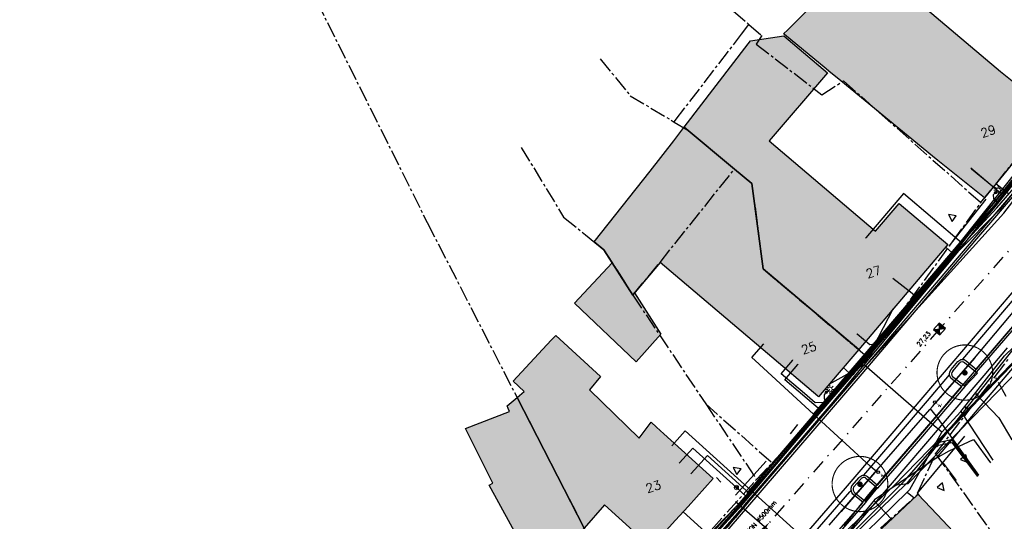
# Model space of a CAD drawing. Header units: metres. Extents: x 202952 to 203755, y 349031 to 349702.
# Tile 70 of 84: x 203400 to 203488, y 349464 to 349509. Entities that reach past the tile are written whole.
import ezdxf
from ezdxf.enums import TextEntityAlignment as Align

# ---------------------------------------------------------------- set-up
doc = ezdxf.new("R2010")
doc.units = ezdxf.units.M
doc.linetypes.add('1-200 CENTER', pattern=[4.28625, 2.8575, -0.47625, 0.47625, -0.47625])
doc.linetypes.add('1-200 DASHDOT', pattern=[2.54, 1.27, -0.635, 0, -0.635])
for name, color, linetype in [('PH-BEST-BEBOUWING', 1, 'Continuous'), ('PH-BEST-BEBOUWING-ARCERING', 254, 'Continuous'), ('PH-BEST-HUISNUMMER', 7, 'Continuous'), ('PH-BEST-INRIT', 8, 'Continuous'), ('PH-BEST-KADASTRALE-GRENS', 240, '1-200 CENTER'), ('PH-BEST-KL-DATA_EUROFIBER', 115, '1-200 EUROFIBER'), ('PH-BEST-KL-DATA_GEBROERDES van donk', 115, '1-200 DATA'), ('PH-BEST-KL-DATA_KPN', 115, '1-200 TELEFONIE-KPN'), ('PH-BEST-KL-DATA_NKM', 115, '1-200 DATA'), ('PH-BEST-KL-DATA_ZIGGO BV', 115, '1-200 ZIGGO'), ('PH-BEST-KL-ET_MIDDENSPANNING_ENEXIS', 115, '1-200 MIDDENSPANNING'), ('PH-BEST-KL-GAS_HOGEDRUK_ENEXIS', 115, '1-200 GASLEIDING HOGE DRUK'), ('PH-BEST-KL-GAS_LAGEDRUK_ENEXIS', 115, '1-200 GASLEIDING LAGE DRUK'), ('PH-BEST-KL-LAAGSPANNING-ENEXIS', 115, '1-200 LAAGSPANNING'), ('PH-BEST-KL-WATER-WML', 115, '1-200 WML'), ('PH-BEST-KL-WATER-WML-buiten gebruik', 11, '1-200 WML'), ('PH-BEST-PUT-HANDHAVEN', 44, 'Continuous'), ('PH-BEST-RIO-HANDHAVEN-GEMENGD', 44, '1-200 DASHDOT'), ('PH-BEST-RIO-TEKST', 8, 'Continuous'), ('PH-BEST-RIO-TEKST-VLOEIVLAK', 8, 'Continuous'), ('PH-INM-AFSLUITER WATER', 6, 'Continuous'), ('PH-INM-BOOM-HANDHAVEN', 96, 'Continuous'), ('PH-INM-KANTVERHARDING', 9, 'Continuous')]:
    doc.layers.add(name, color=color, linetype=linetype)
doc.styles.add('ISO', font='ISO')
doc.styles.add('NLCS-ISO', font='txt')
doc.styles.add('ROMANS', font='romans.shx')
doc.linetypes.add('1-200 DATA', pattern='A,1.5,-0.6,["DATA",ROMANS,S=0.24,R=0,X=-0.5,Y=-0.12],-0.3', length=2.4)
doc.linetypes.add('1-200 EUROFIBER', pattern='A,1.5,-0.6,["EURO",ROMANS,S=0.24,R=0,X=-0.5,Y=-0.12],-0.65', length=2.75)
doc.linetypes.add('1-200 GASLEIDING HOGE DRUK', pattern='A,1.5,-0.6,["GAS HD",ROMANS,S=0.24,R=0,X=-0.5,Y=-0.12],-1.1', length=3.2)
doc.linetypes.add('1-200 GASLEIDING LAGE DRUK', pattern='A,1.5,-0.6,["GAS LD",ROMANS,S=0.24,R=0,X=-0.5,Y=-0.12],-1', length=3.1)
doc.linetypes.add('1-200 LAAGSPANNING', pattern='A,1.5,-0.6,["LS",ROMANS,S=0.24,R=0,X=-0.45,Y=-0.12],-0.05', length=2.15)
doc.linetypes.add('1-200 MIDDENSPANNING', pattern='A,1.5,-0.6,["MS",ROMANS,S=0.24,R=0,X=-0.5,Y=-0.12],-0.05', length=2.15)
doc.linetypes.add('1-200 TELEFONIE-KPN', pattern='A,1.5,-0.6,["KPN",ROMANS,S=0.24,R=0,X=-0.5,Y=-0.12],-0.3', length=2.4)
doc.linetypes.add('1-200 WML', pattern='A,1.5,-0.6,["WML",ROMANS,S=0.24,R=0,X=-0.5,Y=-0.12],-0.3', length=2.4)
doc.linetypes.add('1-200 ZIGGO', pattern='A,1.5,-0.6,["ZIGGO",ROMANS,S=0.24,R=0,X=-0.5,Y=-0.12],-0.65', length=2.75)

# ---------------------------------------------------------------- blocks, each defined once
blk = doc.blocks.new('SKL-WTB_HULP_OVERIG-SO')
at = {"color": 0, "linetype": 'ByBlock', "lineweight": 18}
for points in [[(-0.1414213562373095, 0.1414213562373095), (0.1414213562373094, -0.1414213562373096)], [(0.1414213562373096, 0.1414213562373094), (-0.1414213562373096, -0.1414213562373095)]]:
    blk.add_lwpolyline(points, dxfattribs=at)
at = {"color": 0, "linetype": 'ByBlock', "lineweight": 18, "style": 'NLCS-ISO', "flags": 1}
for tag, p in [('TYPE', (1.5, 0)), ('OMSCHRIJVING', (1.5, -3)), ('LABEL', (1.5, -1.5))]:
    blk.add_attdef(tag, p, '', height=1, dxfattribs=at)
blk = doc.blocks.new('SKL-WTB_HULP_MOF-SO')
at = {"linetype": 'ByBlock', "lineweight": 18}
h = blk.add_hatch(color=0, dxfattribs=at)
h.dxf.hatch_style = 1
h.paths.add_polyline_path([(-0.5625, 0, 1), (0.5625, 0, 1)])
at = {"color": 0, "linetype": 'ByBlock', "lineweight": 18}
blk.add_circle((0, 0), 0.5625, dxfattribs=at)
at = {"color": 0, "linetype": 'ByBlock', "lineweight": 18, "style": 'NLCS-ISO', "flags": 1}
for tag, p in [('TYPE', (1.5, 0)), ('OMSCHRIJVING', (1.5, -3)), ('LABEL', (1.5, -1.5))]:
    blk.add_attdef(tag, p, '', height=1, dxfattribs=at)
blk = doc.blocks.new('SKL-ET_OV_LICHTMAST-SO')
at = {"color": 0, "linetype": 'ByBlock', "lineweight": 18}
for points in [[(-1.25, 0), (-2, 0)], [(-1.41421356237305, 1.414213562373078), (-0.8838834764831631, 0.8838834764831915)], [(0, 2), (0, 1.25)], [(0.88388347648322, 0.8838834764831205), (1.414213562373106, 1.414213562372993)], [(2, 0), (1.25, 0)], [(-1.414213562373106, -1.414213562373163), (-0.8838834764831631, -0.88388347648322)], [(0, -1.25), (0, -2)], [(0.8838834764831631, -0.8838834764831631), (1.414213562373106, -1.414213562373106)]]:
    blk.add_lwpolyline(points, dxfattribs=at)
blk.add_circle((0, 0), 1, dxfattribs=at)
blk = doc.blocks.new('SKL-WTB_HULP_VERLOOP-SO')
at = {"color": 0, "linetype": 'ByBlock', "lineweight": 18}
for points in [[(0.4400000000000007, 0.7199999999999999), (-0.8800000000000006, -2.084209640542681e-16)], [(0.4400000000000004, -0.7200000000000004), (-0.8800000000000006, 3.096831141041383e-16)], [(0.4400000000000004, -0.7200000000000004), (0.4400000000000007, 0.7199999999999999)]]:
    blk.add_lwpolyline(points, dxfattribs=at)
blk.add_circle((0, 0), 1, dxfattribs=at)
at = {"color": 0, "linetype": 'ByBlock', "lineweight": 18, "style": 'NLCS-ISO', "flags": 1}
for tag, p in [('TYPE', (1.5, 0)), ('OMSCHRIJVING', (1.5, -3)), ('LABEL', (1.5, -1.5))]:
    blk.add_attdef(tag, p, '', height=1, dxfattribs=at)
blk = doc.blocks.new('*U26')
h = blk.add_hatch(color=256)
h.paths.add_polyline_path([(0, 0), (-0.375, 0.375), (-0.375, -0.375)])
h.paths.add_polyline_path([(0.375, 0.375), (0, 0), (0.375, -0.375)])
for p, q in [((-0.375, -0.375), (0.375, 0.375)), ((-0.375, 0.375), (0.375, -0.375))]:
    blk.add_line(p, q)
blk.add_lwpolyline([(-0.375, -0.375), (0.375, -0.375), (0.375, 0.375), (-0.375, 0.375)], close=True)
blk = doc.blocks.new('Materialisatie')
blk.add_solid([(-1.040148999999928, 0.1733580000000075), (-1.040148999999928, -0.1733579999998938), (0, 0)])
at = {"style": 'ROMANS'}
blk.add_attdef('MATERIALISATIE', (-2.630907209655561, 0.6566269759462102), '', height=0.4, dxfattribs=at)
blk = doc.blocks.new('INRITSYMBOOL')
at = {"layer": 'PH-BEST-INRIT'}
blk.add_lwpolyline([(-0.3150000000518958, 0.6299999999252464), (0, 0), (0.3149999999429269, 0.6299999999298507)], close=True, dxfattribs=at)
blk = doc.blocks.new('65')
at = {"color": 0}
blk.add_circle((0, 0), 0.25, dxfattribs=at)
at = {"color": 0, "style": 'ISO'}
blk.add_attdef('65', (0.6000000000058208, 0), '', height=0.9, dxfattribs=at)
blk = doc.blocks.new('*U45')
at = {"const_width": 0.1}
blk.add_lwpolyline([(-2.499880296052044, 0.003529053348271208, 0.990402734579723), (2.499814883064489, 0.03042285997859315, 0.990402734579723), (-2.499936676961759, 0.01779357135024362)], format="xyb", dxfattribs=at)
at = {"linetype": 'Continuous', "const_width": 0.25}
blk.add_lwpolyline([(-0.125, 0, 1), (0.125, 0, 1)], format="xyb", close=True, dxfattribs=at)

msp = doc.modelspace()

# ---------------------------------------------------------------- hatches: boundary and pattern name
at = {"layer": 'PH-BEST-BEBOUWING-ARCERING'}
for points in [[(203486.43, 349492.85), (203482.233, 349496.222), (203481.75, 349496.61), (203473.515, 349503.36), (203472.459, 349504.23), (203472.215, 349504.431), (203468.479, 349507.508), (203468.385, 349507.586), (203468.763, 349507.949), (203475.46, 349514.634), (203480.725, 349510.218), (203487.86, 349504.21), (203489.204, 349503.13), (203490.268, 349502.276), (203492.54, 349500.45), (203492.178, 349500), (203489.232, 349496.336), (203488.415, 349495.319)], [(203459.472, 349499.203), (203465.213, 349506.689), (203465.408, 349506.943), (203468.425, 349507.39), (203472.32, 349504.067), (203467.098, 349497.967), (203476.653, 349489.854), (203478.777, 349492.356), (203483.13, 349488.66), (203475.13, 349479.24), (203466.549, 349486.483), (203465.547, 349494.149), (203463.99, 349495.445)], [(203453.008, 349487.034), (203452.27, 349488.195), (203451.385, 349488.899), (203456.419, 349495.26), (203458.527, 349497.981), (203459.448, 349499.171), (203459.472, 349499.203), (203463.99, 349495.445), (203465.547, 349494.149), (203466.549, 349486.483), (203475.13, 349479.24), (203473.193, 349476.959), (203471.53, 349475), (203471.459, 349475.06), (203466.96, 349478.88), (203457.3, 349487.063), (203455.072, 349484.39), (203455.019, 349484.327), (203454.855, 349484.13)], [(203455.019, 349484.327), (203457.383, 349480.61), (203455.144, 349478.138), (203449.617, 349483.405), (203453.008, 349487.034), (203454.855, 349484.13)], [(203444.471, 349474.935), (203445.105, 349475.477), (203444.13, 349476.405), (203447.54, 349480.076), (203447.941, 349480.508), (203451.964, 349476.82), (203450.956, 349475.628), (203455.435, 349471.299), (203456.495, 349472.709), (203456.971, 349472.285), (203457.64, 349471.69), (203462.08, 349467.66), (203459.817, 349465.166), (203458.699, 349463.934), (203456.5, 349461.51), (203452.324, 349465.3), (203450.495, 349463.201)], [(203440.35, 349454.35), (203439.418, 349455.763), (203439.295, 349455.983), (203444.477, 349459.243), (203445.799, 349460.075), (203441.968, 349467.076), (203442.303, 349467.257), (203439.849, 349472.15), (203443.786, 349473.675), (203443.683, 349473.943), (203443.591, 349474.183), (203444.471, 349474.935), (203450.495, 349463.201), (203449.947, 349462.573), (203450.032, 349462.429), (203450.91, 349461.06), (203454.13, 349456), (203453.721, 349455.74), (203453.422, 349455.55), (203448.382, 349452.347), (203443.57, 349449.29)], [(203475.586, 349461.657), (203480.368, 349466.182), (203480.44, 349466.25), (203482.16, 349464.43), (203484.56, 349461.89), (203485.475, 349461.023), (203484.422, 349459.93), (203483.369, 349458.837), (203485.011, 349457.084), (203485.215, 349455.396), (203483.351, 349453.513)]]:
    msp.add_hatch(color=256, dxfattribs=at).paths.add_polyline_path(points)

# ---------------------------------------------------------------- linework, layer by layer
at = {"layer": 'PH-BEST-BEBOUWING'}
for points in [[(203486.43, 349492.85), (203482.233, 349496.222), (203481.75, 349496.61), (203473.515, 349503.36), (203472.459, 349504.23), (203472.215, 349504.431), (203468.479, 349507.508), (203468.385, 349507.586), (203468.763, 349507.949), (203475.46, 349514.634), (203480.725, 349510.218), (203487.86, 349504.21), (203489.204, 349503.13), (203490.268, 349502.276), (203492.54, 349500.45), (203492.178, 349500), (203489.232, 349496.336), (203488.415, 349495.319), (203486.43, 349492.85)], [(203459.472, 349499.203), (203465.213, 349506.689), (203465.408, 349506.943), (203468.425, 349507.39), (203472.32, 349504.067), (203467.098, 349497.967), (203476.653, 349489.854), (203478.777, 349492.356), (203483.13, 349488.66), (203475.13, 349479.24), (203466.549, 349486.483), (203465.547, 349494.149), (203463.99, 349495.445), (203459.472, 349499.203)], [(203453.008, 349487.034), (203452.27, 349488.195), (203451.385, 349488.899), (203456.419, 349495.26), (203458.527, 349497.981), (203459.448, 349499.171), (203459.472, 349499.203), (203463.99, 349495.445), (203465.547, 349494.149), (203466.549, 349486.483), (203475.13, 349479.24), (203473.193, 349476.959), (203471.53, 349475), (203471.459, 349475.06), (203466.96, 349478.88), (203457.3, 349487.063), (203455.072, 349484.39), (203455.019, 349484.327), (203454.855, 349484.13), (203453.008, 349487.034)], [(203455.019, 349484.327), (203457.383, 349480.61), (203455.144, 349478.138), (203449.617, 349483.405), (203453.008, 349487.034), (203454.855, 349484.13), (203455.019, 349484.327)], [(203444.471, 349474.935), (203445.105, 349475.477), (203444.13, 349476.405), (203447.54, 349480.076), (203447.941, 349480.508), (203451.964, 349476.82), (203450.956, 349475.628), (203455.435, 349471.299), (203456.495, 349472.709), (203456.971, 349472.285), (203457.64, 349471.69), (203462.08, 349467.66), (203459.817, 349465.166), (203458.699, 349463.934), (203456.5, 349461.51), (203452.324, 349465.3), (203450.495, 349463.201), (203444.471, 349474.935)], [(203440.35, 349454.35), (203439.418, 349455.763), (203439.295, 349455.983), (203444.477, 349459.243), (203445.799, 349460.075), (203441.968, 349467.076), (203442.303, 349467.257), (203439.849, 349472.15), (203443.786, 349473.675), (203443.683, 349473.943), (203443.591, 349474.183), (203444.471, 349474.935), (203450.495, 349463.201), (203449.947, 349462.573), (203450.032, 349462.429), (203450.91, 349461.06), (203454.13, 349456), (203453.721, 349455.74), (203453.422, 349455.55), (203448.382, 349452.347), (203443.57, 349449.29), (203440.35, 349454.35)], [(203475.586, 349461.657), (203480.368, 349466.182), (203480.44, 349466.25), (203482.16, 349464.43), (203484.56, 349461.89), (203485.475, 349461.023), (203484.422, 349459.93), (203483.369, 349458.837), (203485.011, 349457.084), (203485.215, 349455.396), (203483.351, 349453.513), (203475.586, 349461.657)]]:
    msp.add_lwpolyline(points, close=True, dxfattribs=at)
at = {"layer": 'PH-BEST-KADASTRALE-GRENS', "ltscale": 0.5}
for p, q in [((203463.875, 349509.661), (203465.285, 349508.428)), ((203464.614, 349507.552), (203465.285, 349508.428)), ((203475.996, 349478.51), (203486.101, 349492.427)), ((203454.855, 349484.13), (203461.397, 349474.37)), ((203487.384, 349476.836), (203488.595, 349478.41)), ((203482.036, 349469.885), (203487.384, 349476.836)), ((203488.353, 349475.029), (203487.384, 349476.836)), ((203461.397, 349474.37), (203465.968, 349467.577)), ((203461.397, 349474.37), (203467.363, 349469.064)), ((203465.968, 349467.577), (203467.363, 349469.064))]:
    msp.add_line(p, q, dxfattribs=at)
for points in [[(203416.917, 349529.696), (203436.412, 349490.632), (203453.264, 349457.807)], [(203465.285, 349508.428), (203466.423, 349507.436), (203465.943, 349506.664), (203471.83, 349502.104), (203473.766, 349503.366), (203486.101, 349492.427)], [(203458.567, 349499.667), (203458.664, 349499.793), (203464.614, 349507.552)], [(203486.101, 349492.427), (203492.54, 349500.45), (203494.273, 349502.765), (203497.16, 349506.89)], [(203451.935, 349505.335), (203454.635, 349502.027), (203458.567, 349499.667)], [(203458.567, 349499.667), (203459.813, 349498.919), (203463.99, 349495.445)], [(203444.85, 349497.373), (203448.651, 349491.122), (203450.61, 349489.531)], [(203454.855, 349484.13), (203457.3, 349487.063), (203463.99, 349495.445)], [(203463.99, 349495.445), (203465.547, 349494.149), (203466.549, 349486.483), (203475.996, 349478.51)], [(203450.61, 349489.531), (203451.447, 349488.851), (203452.27, 349488.195), (203454.855, 349484.13)], [(203467.363, 349469.064), (203472.088, 349474.13), (203475.996, 349478.51)], [(203475.494, 349461.753), (203480.44, 349466.25), (203480.426, 349466.397), (203482.036, 349469.885)], [(203482.036, 349469.885), (203489.38, 349459.59), (203496.939, 349445.913), (203506.935, 349399.232)], [(203453.264, 349457.807), (203460.47, 349461.446), (203465.968, 349467.577)]]:
    msp.add_lwpolyline(points, dxfattribs=at)
at = {"layer": 'PH-BEST-KL-DATA_EUROFIBER'}
for points in [[(203485.494, 349475.861), (203486.38, 349476.9), (203488.5, 349479.382)], [(203484.156, 349474.291), (203485.494, 349475.861)], [(203475.327, 349463.966), (203476.225, 349464.988), (203484.156, 349474.291)], [(203464.083, 349465.612), (203464.437, 349465.305), (203469.566, 349460.856), (203471.28, 349459.362)], [(203473.317, 349461.679), (203475.327, 349463.966)]]:
    msp.add_lwpolyline(points, dxfattribs=at)
at = {"layer": 'PH-BEST-KL-DATA_GEBROERDES van donk'}
for points in [[(203502.361, 349510.777), (203496.983, 349504.104), (203493.2, 349499.321), (203487.342, 349492.063), (203479.845, 349483.111), (203472.156, 349474.167), (203467.003, 349468.273), (203461.337, 349461.811), (203455.69, 349456.045), (203451.829, 349452.807), (203447.197, 349449.339), (203442.553, 349446.358), (203435.086, 349442.164), (203430.398, 349439.915), (203423.923, 349437.367), (203417.375, 349435.308), (203412.124, 349434.053), (203406.092, 349432.848), (203400.892, 349432.002), (203394.442, 349430.983)], [(203465.967, 349453.879), (203466.895, 349454.813), (203470.087, 349458.275), (203470.576, 349457.727), (203473.404, 349460.499), (203479.467, 349466.442), (203479.715, 349466.685), (203482.592, 349471.825), (203484.295, 349473.68), (203484.783, 349474.27), (203488.214, 349478.68), (203491.47, 349481.824), (203495.766, 349487.774), (203496.149, 349488.305), (203496.829, 349489.361), (203497.015, 349489.832), (203500.387, 349493.715), (203503.942, 349498.14), (203509.097, 349503.971), (203512.027, 349507.064), (203512.875, 349506.464), (203513.472, 349506.059)], [(203488.569, 349493.219), (203487.443, 349494.109)], [(203475.619, 349477.858), (203478.231, 349482.892)], [(203475.619, 349477.858), (203472.458, 349476.093)], [(203481.725, 349472.532), (203475.619, 349477.858)], [(203484.295, 349473.68), (203487.175, 349469.32)], [(203482.592, 349471.825), (203481.725, 349472.532)], [(203479.467, 349466.442), (203480.102, 349465.93)]]:
    msp.add_lwpolyline(points, dxfattribs=at)
at = {"layer": 'PH-BEST-KL-DATA_KPN'}
for points in [[(203506.796, 349515.613), (203500, 349507.508), (203498.745, 349506.012), (203494.317, 349500), (203493.864, 349499.384), (203487.755, 349491.785), (203483.967, 349487.947), (203482.564, 349486.313)], [(203425.522, 349437.955), (203427.305, 349438.438), (203436.737, 349441.821), (203444.962, 349447.094), (203454.933, 349454.733), (203459.314, 349458.954), (203464.926, 349465.287), (203473.228, 349474.972), (203488.144, 349491.471), (203494.731, 349500), (203499.15, 349505.72)], [(203482.564, 349486.313), (203476.273, 349478.98), (203476.207, 349478.903)], [(203476.207, 349478.903), (203472.297, 349474.347), (203464.595, 349465.372), (203459.089, 349459.155), (203454.719, 349455.071), (203444.695, 349447.517), (203436.466, 349442.863), (203430.55, 349439.931), (203425.522, 349437.955)], [(203490.104, 349479.272), (203490.104, 349479.271), (203489.87, 349477.781), (203479.546, 349467.194), (203478.318, 349467.028)], [(203478.318, 349467.028), (203482.483, 349471.311), (203490.104, 349479.271)], [(203421.905, 349427.705), (203421.906, 349427.705), (203424.616, 349428.572), (203427.261, 349429.621), (203429.829, 349430.847), (203443.98, 349437.323), (203453.38, 349443.626), (203460.201, 349448.968), (203461.828, 349450.562), (203467.115, 349456.43), (203478.318, 349467.028)]]:
    msp.add_lwpolyline(points, dxfattribs=at)
at = {"layer": 'PH-BEST-KL-DATA_NKM'}
msp.add_lwpolyline([(203509.851, 349521.011), (203508.175, 349519.142), (203507.598, 349516.646), (203502.361, 349510.777), (203496.983, 349504.104), (203493.2, 349499.321), (203487.342, 349492.063), (203479.845, 349483.111), (203472.156, 349474.167), (203467.003, 349468.273), (203461.337, 349461.811), (203455.69, 349456.045), (203451.829, 349452.807), (203447.197, 349449.339), (203442.553, 349446.358), (203435.086, 349442.164), (203430.398, 349439.915), (203423.923, 349437.367), (203417.375, 349435.308), (203412.124, 349434.053), (203406.092, 349432.848), (203400.892, 349432.002), (203394.442, 349430.983)], dxfattribs=at)
at = {"layer": 'PH-BEST-KL-DATA_ZIGGO BV'}
for points in [[(203490.123, 349496.291), (203483.63, 349488.138)], [(203490.389, 349496.078), (203483.63, 349488.138)], [(203483.484, 349487.966), (203465.089, 349466.352)], [(203483.484, 349487.966), (203482.936, 349488.431)], [(203483.63, 349488.138), (203483.484, 349487.966)], [(203494.264, 349483.848), (203482.077, 349469.48)], [(203474.287, 349477.159), (203473.75, 349477.615)], [(203482.077, 349469.48), (203483.253, 349470.14), (203485.425, 349471.162), (203486.955, 349469.086)], [(203482.077, 349469.48), (203476.544, 349465.738), (203472.248, 349460.488), (203469.903, 349457.657)], [(203478.08, 349464.017), (203476.502, 349465.687)], [(203447.799, 349450.403), (203455.18, 349455.931), (203464.183, 349465.201)], [(203459.371, 349464.675), (203461.657, 349462.6)]]:
    msp.add_lwpolyline(points, dxfattribs=at)
at = {"layer": 'PH-BEST-KL-ET_MIDDENSPANNING_ENEXIS'}
for points in [[(203496.531, 349503.595), (203495.864, 349502.779), (203495.481, 349502.62), (203495.063, 349502.696), (203494.34, 349502.661), (203494.483, 349501.977), (203494.623, 349501.617), (203494.599, 349501.231), (203493.592, 349500), (203487.287, 349492.161), (203483.968, 349487.948), (203472.521, 349474.158), (203466.12, 349466.654), (203460.743, 349460.532), (203454.774, 349454.987), (203446.113, 349448.131), (203436.719, 349442.318), (203425.361, 349437.787), (203413.447, 349435.027), (203405.932, 349433.793), (203401.649, 349433.029), (203388.272, 349430.833)], [(203466.12, 349466.654), (203464.835, 349465.073), (203463.509, 349463.525)]]:
    msp.add_lwpolyline(points, dxfattribs=at)
at = {"layer": 'PH-BEST-KL-GAS_HOGEDRUK_ENEXIS'}
msp.add_lwpolyline([(203388.401, 349430.35), (203402.475, 349432.68), (203406.034, 349433.406), (203413.552, 349434.436), (203418.256, 349435.395), (203425.555, 349437.86), (203430.594, 349439.841), (203436.51, 349442.773), (203444.697, 349447.518), (203454.72, 349455.071), (203459.091, 349459.157), (203464.671, 349465.307), (203472.292, 349474.352), (203483.892, 349488.012), (203487.521, 349491.973), (203494.497, 349500), (203498.949, 349505.445), (203511.967, 349520.432), (203514.402, 349522.73), (203520.384, 349528.288), (203533.856, 349540.249), (203535.418, 349541.968), (203541.493, 349546.785), (203563.354, 349561.342)], dxfattribs=at)
at = {"layer": 'PH-BEST-KL-GAS_LAGEDRUK_ENEXIS'}
for points in [[(203462.989, 349450.994), (203465.242, 349453.128), (203467.926, 349455.687), (203469.697, 349457.874), (203479.272, 349467.485), (203482.537, 349471.227), (203492.929, 349482.081), (203494.264, 349483.681), (203496.889, 349489.604), (203500.468, 349493.783), (203505.085, 349499.478), (203509.397, 349503.865), (203515.377, 349509.624), (203519.854, 349514.149), (203524.738, 349518.981), (203529.073, 349522.983), (203543.863, 349533.153), (203550.513, 349536.901), (203556.546, 349541.499), (203559.986, 349543.959), (203568.231, 349549.298)], [(203509.314, 349517.835), (203498.715, 349505.632), (203493.867, 349500), (203487.287, 349492.161), (203483.739, 349488.142), (203472.139, 349474.482), (203464.449, 349465.509), (203458.869, 349459.359), (203454.559, 349455.325), (203444.536, 349447.771), (203436.427, 349442.954), (203430.469, 349440.114), (203425.463, 349438.146), (203418.163, 349435.681), (203413.499, 349434.732), (203405.958, 349433.696), (203404.977, 349433.496)], [(203484.348, 349488.832), (203479.15, 349493.244), (203475.783, 349489.279)], [(203470.265, 349475.284), (203468.167, 349477.066), (203469.205, 349478.285)], [(203472.139, 349474.482), (203471.237, 349474.459), (203470.265, 349475.284)], [(203482.238, 349470.885), (203483.452, 349471.152), (203485.855, 349467.919)], [(203463.267, 349467.662), (203460.247, 349470.402), (203459.039, 349469.07)], [(203464.155, 349466.856), (203463.267, 349467.662)], [(203464.97, 349466.117), (203464.155, 349466.856)]]:
    msp.add_lwpolyline(points, dxfattribs=at)
at = {"layer": 'PH-BEST-KL-LAAGSPANNING-ENEXIS'}
for points in [[(203544.033, 349533.57), (203542.157, 349532.856), (203540.036, 349532.113), (203538.083, 349531), (203537.902, 349530.88), (203535.903, 349529.506), (203533.941, 349528.079), (203529.859, 349524.845), (203525.966, 349521.385), (203524.29, 349519.769), (203522.656, 349518.111), (203521.015, 349516.359), (203519.42, 349514.564), (203515.166, 349509.838), (203509.537, 349503.723), (203506.065, 349500), (203505.311, 349499.148), (203500.468, 349493.783), (203479.478, 349467.267), (203469.765, 349457.802), (203467.485, 349456.094), (203462.896, 349451.464)], [(203490.568, 349496.578), (203487.131, 349492.286), (203483.816, 349488.077), (203472.216, 349474.417), (203464.597, 349465.374), (203463.472, 349464.094), (203462.321, 349462.838)], [(203487.401, 349492.623), (203487.248, 349492.776), (203487.233, 349493.146), (203487.402, 349493.329)], [(203487.402, 349493.329), (203487.59, 349493.496), (203487.645, 349493.539)], [(203476.76, 349479.768), (203476.126, 349479.678), (203475.002, 349480.634)], [(203471.701, 349473.805), (203468.508, 349476.516), (203469.673, 349477.888)], [(203472.216, 349474.417), (203472.049, 349474.838), (203472.055, 349475.181), (203472.224, 349475.418)], [(203472.224, 349475.418), (203472.278, 349475.462), (203472.542, 349475.659)], [(203485.748, 349475.188), (203487.703, 349473.122), (203488.876, 349471.124)], [(203482.143, 349470.634), (203483.483, 349470.906), (203485.789, 349467.849)], [(203465.37, 349466.292), (203461.568, 349469.745), (203460.09, 349468.117)]]:
    msp.add_lwpolyline(points, dxfattribs=at)
at = {"layer": 'PH-BEST-KL-WATER-WML'}
for points in [[(203487.488, 349493.581), (203485.189, 349495.509)], [(203487.254, 349493.777), (203485.262, 349495.448)], [(203480.165, 349484.078), (203487.956, 349493.205), (203487.488, 349493.581)], [(203479.784, 349484.402), (203478.197, 349485.619)], [(203471.075, 349473.43), (203480.165, 349484.078)], [(203472.482, 349463.482), (203476.797, 349468.438), (203481.518, 349473.868), (203481.741, 349474.125), (203485.538, 349478.482), (203490.555, 349484.447)], [(203480.165, 349484.078), (203479.784, 349484.402)], [(203465.844, 349478.252), (203465.544, 349478.518), (203466.628, 349479.761)], [(203471.075, 349473.43), (203465.844, 349478.252)], [(203485.538, 349478.482), (203482.237, 349474.696)], [(203481.518, 349473.868), (203481.567, 349473.858), (203481.616, 349473.849), (203481.818, 349473.589), (203482.082, 349473.251)], [(203476.153, 349468.759), (203471.075, 349473.43)], [(203482.082, 349473.251), (203485.894, 349467.961)], [(203470.53, 349461.998), (203459.561, 349471.933), (203458.351, 349470.6)], [(203476.584, 349468.193), (203473.546, 349464.704)], [(203476.797, 349468.438), (203476.75, 349468.421), (203476.609, 349468.369), (203476.153, 349468.759)]]:
    msp.add_lwpolyline(points, dxfattribs=at)
at = {"layer": 'PH-BEST-KL-WATER-WML-buiten gebruik'}
msp.add_lwpolyline([(203473.829, 349463.403), (203476.054, 349466.23), (203476.71, 349466.994), (203482.381, 349473.601), (203483.698, 349475.135), (203485.882, 349477.679), (203490.258, 349482.778)], dxfattribs=at)
at = {"layer": 'PH-BEST-RIO-HANDHAVEN-GEMENGD'}
for p, q in [((203516.048, 349519.168), (203482.384, 349481.088)), ((203482.384, 349481.088), (203451.856, 349446.368))]:
    msp.add_line(p, q, dxfattribs=at)
at = {"layer": 'PH-INM-KANTVERHARDING'}
for p, q in [((203483.5791626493, 349477.2999631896), (203484.1995712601, 349478.042624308)), ((203485.7158895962, 349477.1975829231), (203484.5887081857, 349475.9996181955)), ((203484.6834531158, 349475.9254244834), (203483.5627092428, 349476.8030666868)), ((203474.6760603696, 349466.8927333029), (203475.316330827, 349467.6192090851)), ((203475.785094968, 349467.6886395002), (203476.8495108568, 349466.798352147)), ((203475.8062728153, 349465.5316939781), (203474.7548361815, 349466.3929437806))]:
    msp.add_line(p, q, dxfattribs=at)
for points in [[(203427.0008, 349431.9554, 0.02900644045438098), (203435.7305, 349435.6955), (203437.4282, 349436.5044, 0.04747916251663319), (203454.4939, 349447.0662), (203456.0475, 349448.2685, 0.03910721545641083), (203467.1257, 349458.9356), (203473.9602, 349466.7983), (203480.915, 349474.9747), (203488.7176, 349484.1102), (203491.6851, 349487.5734), (203496.7994, 349493.5344), (203501.8506, 349499.4492), (203508.0303, 349506.6839, -0.03913810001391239), (203524.4943, 349523.2297, -0.01349858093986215), (203529.8018, 349527.5198, -0.01368118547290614), (203535.4093, 349531.5692), (203540.6936, 349535.115), (203545.5899, 349538.3515), (203552.8183, 349543.165), (203559.1269, 349547.3525)], [(203504.8621, 349523.8811), (203507.6507, 349520.7839, -0.3416668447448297), (203507.3119, 349514.3015), (203504.9026, 349511.5748), (203500.7396, 349506.7874), (203493.6892, 349498.5099), (203484.1095, 349487.3169), (203475.4173, 349477.073), (203464.9564, 349464.9208, -0.05144785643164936), (203451.8079, 349452.0242, -0.02533956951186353), (203442.1695, 349445.5266, -0.02534230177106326), (203431.9222, 349440.0369, -0.02937028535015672), (203420.8832, 349435.7588, -0.01924192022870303), (203413.4095355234, 349433.6701082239), (203411.6414430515, 349433.3030508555), (203407.2721819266, 349432.4361867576), (203398.846712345, 349431.1059643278), (203391.9356527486, 349430.0305718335), (203383.9926356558, 349428.7850375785), (203377.0777706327, 349427.7497674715), (203368.1653585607, 349426.2988743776)], [(203504.7134678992, 349523.7472773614), (203507.4934923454, 349520.6596019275, -0.3409089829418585), (203507.1611560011, 349514.432945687), (203504.7521391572, 349511.706566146), (203500.5873440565, 349506.9170847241), (203493.5370982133, 349498.6397657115), (203483.9572762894, 349487.4466232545), (203475.2652610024, 349477.2029409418), (203464.8036183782, 349465.0498782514, -0.05144472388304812), (203451.6855205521, 349452.1824142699, -0.02533321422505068), (203442.066246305, 349445.6978853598, -0.02533952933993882), (203431.8379537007, 349440.2182950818, -0.02936712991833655), (203420.8219980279, 349435.9492056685, -0.01933059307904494), (203413.3284352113, 349433.8563849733)], [(203484.0421999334, 349478.166199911, -0.4388458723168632), (203484.7684, 349478.2401), (203485.6863, 349477.4815), (203489.5113, 349481.9314), (203493.2107, 349486.2356), (203492.3062, 349487.0543)], [(203475.1599001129, 349467.7442001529, -0.4244039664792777), (203475.9112, 349467.8439), (203476.8269, 349467.078), (203480.5414, 349471.3744), (203484.396, 349475.8965), (203483.4274000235, 349476.6549999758, -0.4081414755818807), (203483.4317, 349477.4354), (203484.0422, 349478.1662)], [(203484.1995713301, 349478.0426244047, -0.4466551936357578), (203484.6379454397, 349478.0884516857), (203485.7931315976, 349477.1337461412), (203484.6677647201, 349475.9377098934)], [(203474.6157999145, 349466.2483000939, -0.3062462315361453), (203474.5063, 349467.0026), (203475.1599, 349467.7442)], [(203467.3524850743, 349458.4383342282, 0.0005656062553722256), (203467.5013332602, 349458.6055899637), (203474.3393224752, 349466.4723041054), (203474.4470361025, 349466.5989374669)], [(203466.9745998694, 349458.2350998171, -0.4372232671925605), (203467.6818, 349458.3252), (203468.5628, 349457.5106), (203472.4874, 349462.0424), (203475.5197, 349465.5079), (203474.6158, 349466.2483)]]:
    msp.add_lwpolyline(points, format="xyb", dxfattribs=at)
at = {"layer": 'PH-INM-KANTVERHARDING', "flags": 128}
for points in [[(203486.5408, 349492.7326), (203483.2186, 349488.5366)], [(203469.6416, 349472.5259), (203468.967, 349471.6637)], [(203480.5822, 349466.1261), (203480.3976, 349466.3527), (203484.6699, 349471.4584)], [(203464.0856, 349466.1697), (203466.8318, 349469.2238)], [(203483.8981, 349467.4815), (203482.7363, 349469.0271)], [(203462.37, 349467.7635), (203462.7482, 349467.3384)]]:
    msp.add_lwpolyline(points, dxfattribs=at)
at = {"layer": 'PH-INM-KANTVERHARDING'}
for points in [[(203484.4675414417, 349478.3642376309), (203489.0977999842, 349483.7854724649), (203492.0645750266, 349487.2478255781), (203492.1291655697, 349487.3231094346)], [(203485.7100988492, 349477.2023686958), (203489.6629692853, 349481.801029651), (203493.489434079, 349486.2530677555)], [(203475.6028001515, 349467.9577097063), (203481.2955293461, 349474.6503580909), (203483.2753063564, 349476.9683358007)], [(203476.8495108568, 349466.798352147), (203480.693153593, 349471.2441259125), (203484.6834531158, 349475.9254244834)], [(203476.7228246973, 349466.9043136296), (203475.6878492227, 349465.6286967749)], [(203476.7995392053, 349466.8401489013), (203475.7652103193, 349465.5653289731)], [(203468.5787256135, 349457.2234821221), (203472.6382521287, 349461.9110839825), (203475.8062728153, 349465.5316939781)]]:
    msp.add_lwpolyline(points, dxfattribs=at)
for centre, radius, start, end in [((203483.8279421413, 349477.0430048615), 0.3576574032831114, 134.0734884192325, 222.133502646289), ((203475.5837011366, 349467.4312019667), 0.3268540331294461, 51.96386594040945, 144.8861867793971), ((203475.1190621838, 349466.7064553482), 0.48057266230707, 157.1937199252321, 220.7205887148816)]:
    msp.add_arc(centre, radius, start, end, dxfattribs=at)

# ---------------------------------------------------------------- block references
at = {"layer": 'PH-BEST-INRIT'}
for p, rotation in [((203483.1935732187, 349491.3757422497), 233.434262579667), ((203484.9216055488, 349469.0943577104), 41.01991214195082), ((203463.8786595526, 349468.6657211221), 233.434262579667), ((203482.8136477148, 349466.5919488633), 41.01991214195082)]:
    msp.add_blockref('INRITSYMBOOL', p, dxfattribs=dict(at, rotation=rotation))
at = {"layer": 'PH-BEST-KL-DATA_KPN', "xscale": 0.2, "yscale": 0.2, "zscale": 0.2}
for p in [(203482.564, 349486.313), (203476.207, 349478.903), (203478.318, 349467.028)]:
    msp.add_blockref('SKL-WTB_HULP_OVERIG-SO', p, dxfattribs=at)
at = {"layer": 'PH-BEST-KL-GAS_LAGEDRUK_ENEXIS', "xscale": 0.2, "yscale": 0.2, "zscale": 0.2}
for name, p in [('SKL-WTB_HULP_OVERIG-SO', (203475.783, 349489.279)), ('SKL-WTB_HULP_OVERIG-SO', (203484.348, 349488.832)), ('SKL-WTB_HULP_OVERIG-SO', (203469.205, 349478.285)), ('SKL-WTB_HULP_OVERIG-SO', (203470.265, 349475.284)), ('SKL-WTB_HULP_OVERIG-SO', (203472.139, 349474.482)), ('SKL-WTB_HULP_OVERIG-SO', (203482.238, 349470.885)), ('SKL-WTB_HULP_OVERIG-SO', (203459.039, 349469.07)), ('SKL-WTB_HULP_OVERIG-SO', (203463.267, 349467.662)), ('SKL-WTB_HULP_VERLOOP-SO', (203464.155, 349466.856)), ('SKL-WTB_HULP_OVERIG-SO', (203464.97, 349466.117))]:
    msp.add_blockref(name, p, dxfattribs=at)
at = {"layer": 'PH-BEST-KL-LAAGSPANNING-ENEXIS', "xscale": 0.2, "yscale": 0.2, "zscale": 0.2}
for name, p in [('SKL-ET_OV_LICHTMAST-SO', (203487.645, 349493.539)), ('SKL-WTB_HULP_MOF-SO', (203487.402, 349493.329)), ('SKL-WTB_HULP_MOF-SO', (203487.401, 349492.623)), ('SKL-WTB_HULP_OVERIG-SO', (203475.002, 349480.634)), ('SKL-WTB_HULP_MOF-SO', (203476.76, 349479.768)), ('SKL-WTB_HULP_OVERIG-SO', (203469.673, 349477.888)), ('SKL-WTB_HULP_MOF-SO', (203475.595, 349478.396)), ('SKL-WTB_HULP_MOF-SO', (203472.224, 349475.418)), ('SKL-ET_OV_LICHTMAST-SO', (203472.542, 349475.659)), ('SKL-WTB_HULP_MOF-SO', (203485.748, 349475.188)), ('SKL-WTB_HULP_MOF-SO', (203472.216, 349474.417)), ('SKL-WTB_HULP_MOF-SO', (203471.701, 349473.805)), ('SKL-WTB_HULP_MOF-SO', (203484.808, 349474)), ('SKL-WTB_HULP_MOF-SO', (203482.143, 349470.634)), ('SKL-WTB_HULP_OVERIG-SO', (203460.09, 349468.117)), ('SKL-WTB_HULP_MOF-SO', (203465.37, 349466.292))]:
    msp.add_blockref(name, p, dxfattribs=at)
at = {"layer": 'PH-BEST-KL-WATER-WML', "xscale": 0.2, "yscale": 0.2, "zscale": 0.2}
for p in [(203487.488, 349493.581), (203479.784, 349484.402), (203465.844, 349478.252), (203482.082, 349473.251), (203476.153, 349468.759)]:
    msp.add_blockref('SKL-WTB_HULP_OVERIG-SO', p, dxfattribs=at)
at = {"layer": 'PH-BEST-PUT-HANDHAVEN', "rotation": 48.67603995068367}
msp.add_blockref('*U26', (203482.384, 349481.088), dxfattribs=at)
at = {"layer": 'PH-BEST-RIO-TEKST', "rotation": 48.67603995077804}
msp.add_blockref('Materialisatie', (203467.1200000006, 349463.7280000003), dxfattribs=at).add_auto_attribs({'MATERIALISATIE': 'BETON %%c500mm '})
at = {"layer": 'PH-INM-AFSLUITER WATER'}
ref = msp.add_blockref('65', (203481.9753, 349474.5051), dxfattribs=dict(at, xscale=0.5, yscale=0.5, zscale=0.5))
ref.add_attrib('65', 'w', (203482.1686190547, 349474.0672413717), dxfattribs={"layer": '0', "color": 0, "height": 0.45, "style": 'ISO'})
ref = msp.add_blockref('65', (203476.8723, 349468.2288), dxfattribs=dict(at, xscale=0.5, yscale=0.5, zscale=0.5))
ref.add_attrib('65', 'w', (203477.0656190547, 349467.7909413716), dxfattribs={"layer": '0', "color": 0, "height": 0.45, "style": 'ISO'})
at = {"layer": 'PH-INM-BOOM-HANDHAVEN'}
for p in [(203484.655, 349477.155), (203475.245, 349467.149)]:
    msp.add_blockref('*U45', p, dxfattribs=at)

# ---------------------------------------------------------------- texts
at = {"layer": 'PH-BEST-HUISNUMMER', "style": 'ROMANS'}
for s, p in [('29', (203486.756, 349498.8420000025)), ('27', (203476.459, 349486.2110000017)), ('25', (203470.658, 349479.3820000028)), ('23', (203456.698, 349466.9370000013))]:
    msp.add_text(s, height=0.8, rotation=17.90000000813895, dxfattribs=at).set_placement(p, align=Align.MIDDLE_CENTER)
at = {"layer": 'PH-BEST-RIO-TEKST-VLOEIVLAK', "style": 'ROMANS'}
msp.add_text('27,23', height=0.4, rotation=48.67603995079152, dxfattribs=at).set_placement((203480.958879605, 349480.1940737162), align=Align.MIDDLE_CENTER)

doc.saveas('drawing.dxf')
